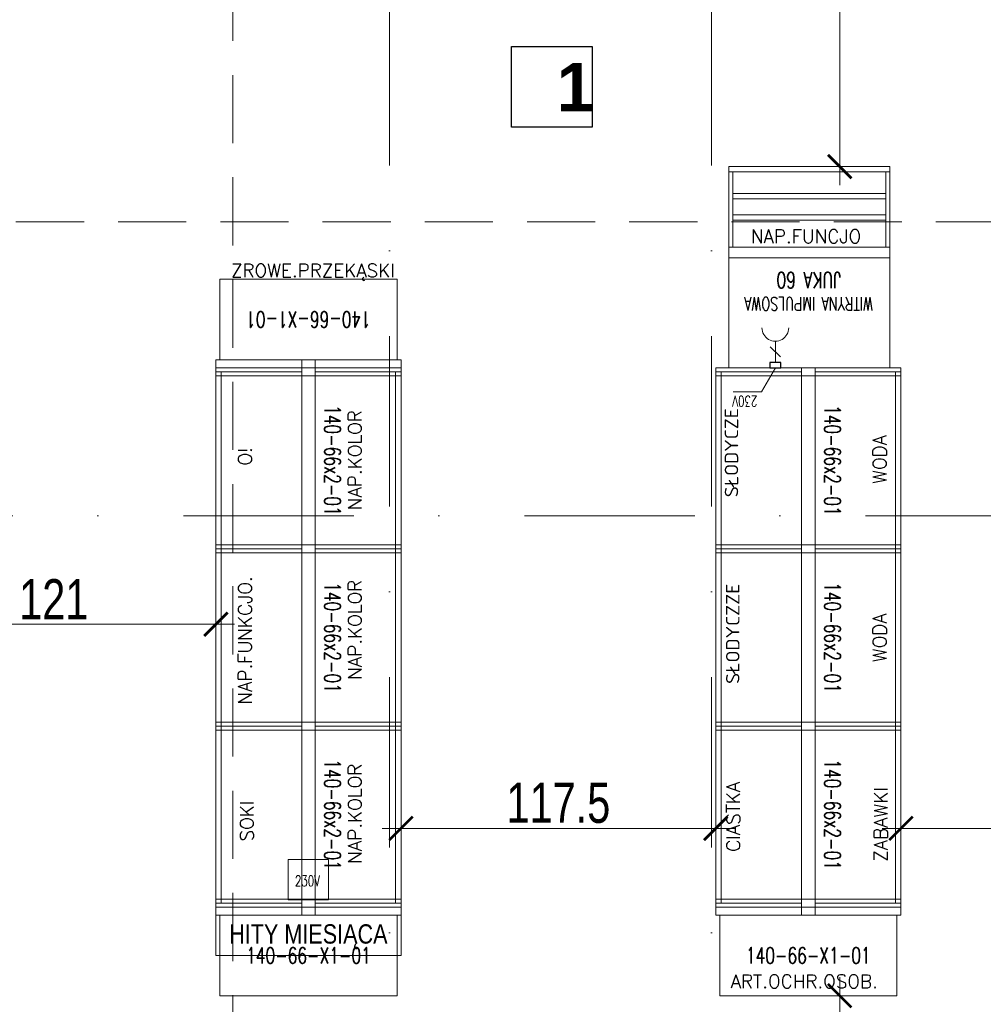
# Model space of a CAD drawing. Header units: millimetres. Extents: x -13532 to 2392, y -5241 to 5322.
# Tile 111 of 256: x -11182 to -10823, y 1296 to 1663. Entities that reach past the tile are written whole.
import ezdxf
from ezdxf.enums import TextEntityAlignment as Align

# ---------------------------------------------------------------- set-up
doc = ezdxf.new("R2010")
doc.units = ezdxf.units.MM
doc.linetypes.add('DASHED', pattern=[19.05, 12.7, -6.35])
doc.linetypes.add('KRESKAKROPKA2', pattern=[12.7, 6.35, -3.175, 0, -3.175])
doc.layers.get('Defpoints').update_dxf_attribs({"true_color": 0xdae6d4})
for name, color, linetype, lineweight in [('- AGP-1_OPISY', 7, 'Continuous', 9), ('cz-sr', 150, 'Continuous', 15), ('opisy pomieszczeń - AGP1', 7, 'Continuous', 5)]:
    doc.layers.add(name, color=color, linetype=linetype, lineweight=lineweight)
for name, color, linetype, lineweight, true_color in [('a___wymiary', 7, 'Continuous', 5, 0x666666), ('Meble - AGP1', 7, 'Continuous', 15, 0x999999), ('OSI', 7, 'KRESKAKROPKA2', 5, 0x7f7f7f), ('wymiary', 7, 'Continuous', 5, 0x7f7f7f), ('WYMIARY - AGP1', 7, 'Continuous', 5, 0x716d5a)]:
    doc.layers.add(name, color=color, linetype=linetype, lineweight=lineweight, true_color=true_color)
doc.styles.add('ARIAL', font='arial.ttf', dxfattribs={"width": 0.8})
doc.styles.add('ARIAL NARROW', font='ARIALN.TTF', dxfattribs={"width": 0.9})
doc.styles.add('JACEK_07', font='simplex.shx', dxfattribs={"width": 0.7})
doc.styles.add('RomanS', font='simplex.shx')
doc.dimstyles.new('wymiary agp1', dxfattribs={"dimtxt": 15, "dimasz": 5, "dimexe": 5, "dimexo": 5, "dimgap": 1.8, "dimtad": 1, "dimdec": 3, "dimrnd": 0.5, "dimdsep": 46, "dimtxsty": 'ARIAL NARROW', "dimblk": 'znacznik', "dimcen": 1.5, "dimse1": 1, "dimse2": 1, "dimclrd": 256, "dimclre": 256, "dimazin": 0, "dimtfac": 1, "dimtdec": 3, "dimtmove": 1, "dimatfit": 3, "dimldrblk": 'znacznik', "dimfxl": 1000, "dimfxlon": 1, "dimlwd": -1, "dimarcsym": 0})

# ---------------------------------------------------------------- blocks, each defined once
blk = doc.blocks.new('*U236')
at = {"layer": 'Meble - AGP1'}
for points in [[(0, -2.5), (0, 34.5), (3, 34.5), (3, -2.5), (0, -2.5)], [(66, -2.5), (66, 34.5), (69, 34.5), (69, -2.5), (66, -2.5)], [(1.5, 32.5), (67.5, 32.5), (67.5, 2.5), (1.5, 2.5)], [(0, 2.5), (0, -34.5), (3, -34.5), (3, 2.5), (0, 2.5)], [(0, 2.5), (3, 2.5), (3, -2.5), (0, -2.5)], [(66, 2.5), (66, -34.5), (69, -34.5), (69, 2.5), (66, 2.5)], [(69, 2.5), (66, 2.5), (66, -2.5), (69, -2.5)], [(1.5, -2.5), (67.5, -2.5), (67.5, -32.5), (1.5, -32.5)]]:
    blk.add_lwpolyline(points, close=True, dxfattribs=at)
for points in [[(1.5, 2.5), (67.5, 2.5), (67.5, 34.5), (1.5, 34.5), (1.5, 2.5)], [(1.5, -2.5), (67.5, -2.5), (67.5, -34.5), (1.5, -34.5), (1.5, -2.5)]]:
    blk.add_lwpolyline(points, dxfattribs=at)
at = {"layer": 'Meble - AGP1', "insert": (34.5, 9), "char_height": 6, "width": 69, "attachment_point": 5, "style": 'JACEK_07'}
blk.add_mtext('140-66x2-01', dxfattribs=at)
blk = doc.blocks.new('*U237')
at = {"layer": 'Meble - AGP1'}
for points in [[(-3, 34.5), (-3, -34.5), (0, -34.5), (0, 34.5)], [(-3, 33), (-3, -33), (-33, -33), (-33, 33)], [(0, -2.5), (-3, -2.5), (-3, 2.5), (0, 2.5)]]:
    blk.add_lwpolyline(points, close=True, dxfattribs=at)
at = {"layer": 'Meble - AGP1', "insert": (-18, 0), "char_height": 6, "width": 66, "attachment_point": 5, "rotation": 270, "style": 'JACEK_07'}
blk.add_mtext('140-66-X1-01', dxfattribs=at)
blk = doc.blocks.new('Hity Miesiąca')
at = {"layer": 'Meble - AGP1'}
blk.add_lwpolyline([(-7.5, 20.75), (-7.5, 5.75), (7.5, 5.75), (7.5, 20.75), (-7.5, 20.75)], dxfattribs=at)
blk.add_lwpolyline([(-34.5, 0), (-34.5, -15), (34.5, -15), (34.5, 0)], close=True, dxfattribs=at)
at = {"layer": 'Meble - AGP1', "attachment_point": 1}
for s, insert, char_height, width, style in [('230V', (-5.07, 14.79), 4, 40.9208, 'JACEK_07'), ('\\pxqc;{\\fArial|b0|i0|c238|p34;\\W0.8;HITY MIESIĄCA}', (-32.07, -3.37), 7.2, 64.08, 'RomanS')]:
    blk.add_mtext(s, dxfattribs=dict(at, insert=insert, char_height=char_height, width=width, style=style))
blk = doc.blocks.new('gn-230')
at = {"layer": 'Meble - AGP1'}
for p, q in [((-4, 0), (-19.8, 0)), ((-15.65, -3.75), (-8.15, 3.75))]:
    blk.add_line(p, q, dxfattribs=at)
at = {"layer": 'Meble - AGP1', "lineweight": 30}
blk.add_lwpolyline([(-4, -4), (0, -4), (0, 4), (-4, 4)], close=True, dxfattribs=at)
at = {"layer": 'Meble - AGP1'}
blk.add_arc((-29.8, 0), 10, 270, 90, dxfattribs=at)
blk = doc.blocks.new('*U203')
at = {"layer": 'Meble - AGP1'}
blk.add_line((0, -41), (60, -41), dxfattribs=at)
for points in [[(42.69, 0), (47.84, 8.9), (58.4, 8.9)], [(0, 0), (60, 0), (60, -75), (0, -75), (0, 0)], [(58.5, -55), (1.5, -55)], [(58.5, -57), (1.5, -57)], [(58.5, -63), (1.5, -63)], [(58.5, -65), (1.5, -65)]]:
    blk.add_lwpolyline(points, dxfattribs=at)
for points in [[(0, 0), (60, 0), (60, -45), (0, -45)], [(0, -45), (1.5, -45), (1.5, -73), (0, -73)], [(60, -45), (58.5, -45), (58.5, -73), (60, -73)], [(0, -75), (60, -75), (60, -73), (0, -73)]]:
    blk.add_lwpolyline(points, close=True, dxfattribs=at)
at = {"layer": 'Meble - AGP1', "xscale": 0.5, "yscale": 0.5, "zscale": 0.5, "rotation": 89.99999999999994}
blk.add_blockref('gn-230', (42.69, 0), dxfattribs=at)
at = {"layer": 'Meble - AGP1'}
for s, insert, char_height, width, attachment_point, style in [('{\\W0.7;230V}', (49.38, 14.46), 4, 32.4538, 1, 'RomanS'), ('{\\H0.83333x;WITRYNA IMPULSOWA\\P}JUKA 60', (30.27, -28.52), 6, 90.5449, 5, 'JACEK_07')]:
    blk.add_mtext(s, dxfattribs=dict(at, insert=insert, char_height=char_height, width=width, attachment_point=attachment_point, style=style))
blk = doc.blocks.new('znacznik')
at = {"layer": 'a___wymiary'}
for p, q in [((0, 1.394), (0, -1.394)), ((1.394, 0), (-1.394, 0))]:
    blk.add_line(p, q, dxfattribs=at)
at = {"layer": 'a___wymiary', "const_width": 0.2}
blk.add_lwpolyline([(0.876, 0.876), (-0.876, -0.876)], dxfattribs=at)
blk = doc.blocks.new('*D517')
at = {"layer": 'Defpoints', "color": 0}
for p in [(-11229.84, 1506.07), (-11108.99, 1506.07), (-11108.99, 1437.41)]:
    blk.add_point(p, dxfattribs=at)
at = {"layer": 'WYMIARY - AGP1'}
blk.add_line((-11224.84, 1437.41), (-11113.99, 1437.41), dxfattribs=at)
at = {"layer": 'WYMIARY - AGP1', "xscale": 5, "yscale": 5, "zscale": 5, "rotation": 180}
blk.add_blockref('znacznik', (-11229.84, 1437.41), dxfattribs=at)
at = {"layer": 'WYMIARY - AGP1', "xscale": 5, "yscale": 5, "zscale": 5}
blk.add_blockref('znacznik', (-11108.99, 1437.41), dxfattribs=at)
at = {"layer": 'WYMIARY - AGP1', "color": 18, "true_color": 0x000000, "insert": (-11169.41, 1446.74), "char_height": 15, "attachment_point": 5, "style": 'ARIAL NARROW'}
blk.add_mtext('121', dxfattribs=at)
blk = doc.blocks.new('*D518')
at = {"layer": 'Defpoints', "color": 0}
for p in [(-11039.99, 1517.11), (-10922.7, 1517.11), (-10922.7, 1361.37)]:
    blk.add_point(p, dxfattribs=at)
at = {"layer": 'WYMIARY - AGP1'}
blk.add_line((-11034.99, 1361.37), (-10927.7, 1361.37), dxfattribs=at)
at = {"layer": 'WYMIARY - AGP1', "xscale": 5, "yscale": 5, "zscale": 5, "rotation": 180}
blk.add_blockref('znacznik', (-11039.99, 1361.37), dxfattribs=at)
at = {"layer": 'WYMIARY - AGP1', "xscale": 5, "yscale": 5, "zscale": 5}
blk.add_blockref('znacznik', (-10922.7, 1361.37), dxfattribs=at)
at = {"layer": 'WYMIARY - AGP1', "color": 18, "true_color": 0x000000, "insert": (-10981.35, 1370.83), "char_height": 15, "attachment_point": 5, "style": 'ARIAL NARROW'}
blk.add_mtext('117.5', dxfattribs=at)
blk = doc.blocks.new('*D519')
at = {"layer": 'Defpoints', "color": 0}
for p in [(-10853.7, 1520.75), (-10723.58, 1520.75), (-10723.58, 1361.37)]:
    blk.add_point(p, dxfattribs=at)
at = {"layer": 'WYMIARY - AGP1'}
blk.add_line((-10848.7, 1361.37), (-10728.58, 1361.37), dxfattribs=at)
at = {"layer": 'WYMIARY - AGP1', "xscale": 5, "yscale": 5, "zscale": 5, "rotation": 180}
blk.add_blockref('znacznik', (-10853.7, 1361.37), dxfattribs=at)
at = {"layer": 'WYMIARY - AGP1', "xscale": 5, "yscale": 5, "zscale": 5}
blk.add_blockref('znacznik', (-10723.58, 1361.37), dxfattribs=at)
at = {"layer": 'WYMIARY - AGP1', "color": 18, "true_color": 0x000000, "insert": (-10788.64, 1370.83), "char_height": 15, "attachment_point": 5, "style": 'ARIAL NARROW'}
blk.add_mtext('130', dxfattribs=at)
blk = doc.blocks.new('*D585')
at = {"layer": 'Defpoints', "color": 0}
for p in [(-10876.49, 1299), (-10862.53, 1299), (-10862.53, 1167.24)]:
    blk.add_point(p, dxfattribs=at)
at = {"layer": 'WYMIARY - AGP1'}
blk.add_line((-10876.49, 1172.24), (-10876.49, 1294), dxfattribs=at)
at = {"layer": 'WYMIARY - AGP1', "xscale": 5, "yscale": 5, "zscale": 5}
for p, rotation in [((-10876.49, 1299), 90), ((-10876.49, 1167.24), 270)]:
    blk.add_blockref('znacznik', p, dxfattribs=dict(at, rotation=rotation))
at = {"layer": 'WYMIARY - AGP1', "color": 18, "true_color": 0x000000, "insert": (-10885.94, 1225.35), "char_height": 15, "attachment_point": 5, "rotation": 90, "style": 'ARIAL NARROW'}
blk.add_mtext('132', dxfattribs=at)
blk = doc.blocks.new('*D587')
at = {"layer": 'Defpoints', "color": 0}
for p in [(-10876.49, 1747.76), (-10871, 1747.76), (-10871, 1608)]:
    blk.add_point(p, dxfattribs=at)
at = {"layer": 'WYMIARY - AGP1'}
blk.add_line((-10876.49, 1613), (-10876.49, 1742.76), dxfattribs=at)
at = {"layer": 'WYMIARY - AGP1', "xscale": 5, "yscale": 5, "zscale": 5}
for p, rotation in [((-10876.49, 1747.76), 90), ((-10876.49, 1608), 270)]:
    blk.add_blockref('znacznik', p, dxfattribs=dict(at, rotation=rotation))
at = {"layer": 'WYMIARY - AGP1', "color": 18, "true_color": 0x000000, "insert": (-10885.94, 1677.88), "char_height": 15, "attachment_point": 5, "rotation": 90, "style": 'ARIAL NARROW'}
blk.add_mtext('140', dxfattribs=at)
blk = doc.blocks.new('osi')
at = {"layer": 'OSI', "ltscale": 10}
for p, q in [((-11044.44, 845.85), (-11044.44, 3158.85)), ((-10924.41, 845.85), (-10924.41, 3158.85)), ((-11756.72, 1477.85), (-9340.14, 1477.85))]:
    blk.add_line(p, q, dxfattribs=at)
blk = doc.blocks.new('DFGSGSGS')
at = {"layer": '- AGP-1_OPISY', "linetype": 'DASHED', "lineweight": 0, "ltscale": 2}
for points in [[(-11102.64, 3089.9), (-11102.64, 949.99)], [(-11678.83, 1587.38), (-9434.86, 1587.38)]]:
    blk.add_lwpolyline(points, dxfattribs=at)

msp = doc.modelspace()

# ---------------------------------------------------------------- linework, layer by layer
at = {"layer": 'opisy pomieszczeń - AGP1', "lineweight": 30}
msp.add_lwpolyline([(-10998.7776, 1652.738), (-10968.7776, 1652.738), (-10968.7776, 1622.738), (-10998.7776, 1622.738), (-10998.7776, 1652.738)], dxfattribs=at)

# ---------------------------------------------------------------- block references
at = {"layer": 'cz-sr'}
msp.add_blockref('osi', (0.0999, 0), dxfattribs=at)
at = {"layer": 'Meble - AGP1'}
for name, p, rotation in [('*U203', (-10857.8017, 1532.9961), 180), ('*U237', (-11074.4902, 1532.9961), 270.0000000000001), ('*U236', (-11074.4902, 1532.9961), 270.0000000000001), ('*U236', (-10888.2001, 1532.9961), 270.0000000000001), ('*U236', (-11074.4902, 1466.9961), 270.0000000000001), ('*U236', (-10888.2001, 1466.9961), 270.0000000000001), ('*U236', (-11074.4902, 1400.9961), 270.0000000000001), ('*U236', (-10888.2001, 1400.9961), 270.0000000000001), ('*U237', (-11074.4902, 1331.9961), 90.00000000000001), ('*U237', (-10888.2001, 1331.9961), 90.00000000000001)]:
    msp.add_blockref(name, p, dxfattribs=dict(at, rotation=rotation))
msp.add_blockref('Hity Miesiąca', (-11074.4902, 1328.9961), dxfattribs=at)
at = {"layer": 'wymiary'}
msp.add_blockref('DFGSGSGS', (0, 0), dxfattribs=at)

# ---------------------------------------------------------------- texts
at = {"layer": 'Meble - AGP1', "style": 'RomanS'}
for tag, p in [('NAP.FUNCJO', (-10889.0528, 1584.5125)), ('ZROWE.PRZEKĄSKI', (-11072.8416, 1571.7808)), ('ART.OCHR.OSOB.', (-10889.7307, 1306.8455))]:
    msp.add_attdef(tag, text='PAPIEROSY', height=5, dxfattribs=at).set_placement(p, align=Align.TOP_CENTER)
for tag, p in [('SŁODYCZE', (-10919.3368, 1501.3696)), ('NAP.KOLOR', (-11059.6884, 1498.6303)), ('WODA', (-10864.1147, 1498.8978)), ('O!', (-11100.6315, 1499.9916)), ('NAP.FUNKCJO.', (-11100.6315, 1431.4278)), ('NAP.KOLOR', (-11059.6884, 1435.423)), ('SŁODYCZZE', (-10918.8625, 1433.8732)), ('WODA', (-10864.1147, 1432.4434)), ('NAP.KOLOR', (-11059.6884, 1366.8592)), ('CIASTKA', (-10918.6646, 1365.7223)), ('ZABAWKI', (-10863.7147, 1362.898)), ('SOKI', (-11099.9321, 1364.1282))]:
    msp.add_attdef(tag, text='PAPIEROSY', height=5, rotation=90, dxfattribs=at).set_placement(p, align=Align.TOP_CENTER)
at = {"layer": 'opisy pomieszczeń - AGP1', "lineweight": 18, "insert": (-10983.9727, 1646.6168), "char_height": 18, "width": 3.410605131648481e-13, "attachment_point": 1, "style": 'ARIAL'}
msp.add_mtext('\\pxqc;{\\fArial|b1|i0|c238|p34;\\W1;1}', dxfattribs=at)

# ---------------------------------------------------------------- dimensions: what is measured, and where the dimension line sits
at = {"layer": 'WYMIARY - AGP1'}
dim = msp.add_linear_dim(base=(-10876.4851, 1747.7553), p1=(-10870.9998, 1607.9961), p2=(-10870.9998, 1747.7553), angle=90, dimstyle='wymiary agp1', override={"dimclrd": 256, "dimclre": 256}, dxfattribs=at)
dim.commit()
dim.dimension.update_dxf_attribs({"geometry": '*D587', "text_midpoint": (-10885.9437, 1677.8757)})
for base, p1, p2, picture, middle in [((-10723.5841, 1361.3665), (-10853.7001, 1520.7462), (-10723.5841, 1520.7462), '*D519', (-10788.6421, 1370.8251)), ((-10922.7001, 1361.3665), (-11039.9902, 1517.1121), (-10922.7001, 1517.1121), '*D518', (-10981.3451, 1370.8251)), ((-11108.9902, 1437.4114), (-11229.8358, 1506.0684), (-11108.9902, 1506.0684), '*D517', (-11169.413, 1446.7421))]:
    dim = msp.add_linear_dim(base=base, p1=p1, p2=p2, dimstyle='wymiary agp1', override={"dimclrd": 256, "dimclre": 256}, dxfattribs=at)
    dim.commit()
    dim.dimension.update_dxf_attribs({"geometry": picture, "text_midpoint": middle})
dim = msp.add_linear_dim(base=(-10876.4851, 1298.9961), p1=(-10862.5329, 1167.2371), p2=(-10862.5329, 1298.9961), angle=90, dimstyle='wymiary agp1', override={"dimclrd": 256, "dimclre": 256}, dxfattribs=at)
dim.commit()
dim.dimension.update_dxf_attribs({"geometry": '*D585', "text_midpoint": (-10876.4851, 1225.3549), "dimtype": 160})

doc.saveas('drawing.dxf')
